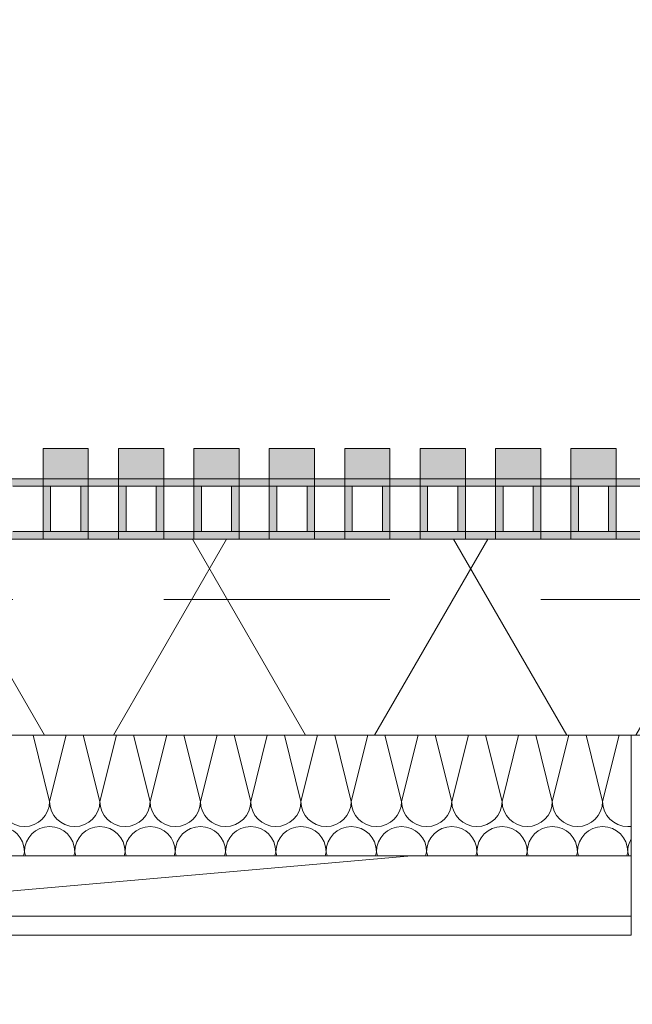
# Model space of a CAD drawing. Header units: metres. Extents: x -167 to 233, y -155 to 122.
# Tile 183 of 215: x 52.096 to 52.502, y 43.661 to 44.314. Entities that reach past the tile are written whole.
import ezdxf

# ---------------------------------------------------------------- set-up
doc = ezdxf.new("R2010")
doc.units = ezdxf.units.M
doc.header["$MEASUREMENT"] = 0
doc.linetypes.add('Strichlinie eng', pattern=[0.23, 0.15, -0.08])
for name, color, linetype in [('10 Wand außen', 7, 'Continuous'), ('20 Decke', 7, 'Continuous'), ('50 Sanitäreinrichtung', 7, 'Continuous'), ('94 Genehmigungsplanung Bemaßung', 7, 'Continuous')]:
    doc.layers.add(name, color=color, linetype=linetype)
doc.styles.add('ERSTELLTER_STIL_1', font='arial.ttf')
doc.dimstyles.new('ERSTELLTER_STIL__1', dxfattribs={"dimtxt": 0.25, "dimasz": 0.19, "dimexe": 0.18, "dimexo": 0.1, "dimgap": 0, "dimtad": 1, "dimtih": 1, "dimtoh": 1, "dimzin": 0, "dimdsep": 46, "dimtxsty": 'ERSTELLTER_STIL_1', "dimblk": 'ARROWHEAD_6', "dimblk1": 'ARROWHEAD_6', "dimblk2": 'ARROWHEAD_6', "dimcen": 0.09, "dimclrd": 7, "dimclre": 7, "dimclrt": 7, "dimazin": 0, "dimtfac": 1, "dimtdec": 4, "dimtmove": 0, "dimatfit": 3, "dimfxl": 1, "dimtolj": 1, "dimtzin": 0, "dimarcsym": 0})

# ---------------------------------------------------------------- blocks, each defined once
blk = doc.blocks.new('Rechteck Raster Kassetten Fassade - ACB')
at = {"layer": '50 Sanitäreinrichtung', "linetype": 'Continuous', "lineweight": 0, "true_color": 0x9e9e9e}
for points in [[(14.39, 0.17), (14.39, 0.19), (14.36, 0.19), (14.36, 0.17)], [(14.44, 0.17), (14.44, 0.19), (14.41, 0.19), (14.41, 0.17)], [(14.49, 0.17), (14.49, 0.19), (14.46, 0.19), (14.46, 0.17)], [(14.54, 0.17), (14.54, 0.19), (14.51, 0.19), (14.51, 0.17)], [(14.59, 0.17), (14.59, 0.19), (14.56, 0.19), (14.56, 0.17)], [(14.64, 0.17), (14.64, 0.19), (14.61, 0.19), (14.61, 0.17)], [(14.69, 0.17), (14.69, 0.19), (14.66, 0.19), (14.66, 0.17)], [(14.74, 0.17), (14.74, 0.19), (14.71, 0.19), (14.71, 0.17)], [(14.31, 0.13), (14.36, 0.13), (14.36, 0.135), (14.315, 0.135), (14.315, 0.165), (14.36, 0.165), (14.36, 0.17), (14.31, 0.17)], [(14.36, 0.13), (14.41, 0.13), (14.41, 0.135), (14.365, 0.135), (14.365, 0.165), (14.41, 0.165), (14.41, 0.17), (14.36, 0.17)], [(14.41, 0.13), (14.46, 0.13), (14.46, 0.135), (14.415, 0.135), (14.415, 0.165), (14.46, 0.165), (14.46, 0.17), (14.41, 0.17)], [(14.46, 0.13), (14.51, 0.13), (14.51, 0.135), (14.465, 0.135), (14.465, 0.165), (14.51, 0.165), (14.51, 0.17), (14.46, 0.17)], [(14.51, 0.13), (14.56, 0.13), (14.56, 0.135), (14.515, 0.135), (14.515, 0.165), (14.56, 0.165), (14.56, 0.17), (14.51, 0.17)], [(14.56, 0.17), (14.56, 0.13), (14.61, 0.13), (14.61, 0.135), (14.565, 0.135), (14.565, 0.165), (14.61, 0.165), (14.61, 0.17)], [(14.66, 0.17), (14.61, 0.17), (14.61, 0.13), (14.66, 0.13), (14.66, 0.135), (14.615, 0.135), (14.615, 0.165), (14.66, 0.165)], [(14.66, 0.13), (14.71, 0.13), (14.71, 0.135), (14.665, 0.135), (14.665, 0.165), (14.71, 0.165), (14.71, 0.17), (14.66, 0.17)], [(14.71, 0.13), (14.76, 0.13), (14.76, 0.135), (14.715, 0.135), (14.715, 0.165), (14.76, 0.165), (14.76, 0.17), (14.71, 0.17)], [(14.385, 0.165), (14.385, 0.135), (14.39, 0.135), (14.39, 0.165)], [(14.435, 0.165), (14.435, 0.135), (14.44, 0.135), (14.44, 0.165)], [(14.485, 0.165), (14.485, 0.135), (14.49, 0.135), (14.49, 0.165)], [(14.535, 0.165), (14.535, 0.135), (14.54, 0.135), (14.54, 0.165)], [(14.59, 0.165), (14.585, 0.165), (14.585, 0.135), (14.59, 0.135)], [(14.635, 0.165), (14.635, 0.135), (14.64, 0.135), (14.64, 0.165)], [(14.685, 0.135), (14.69, 0.135), (14.69, 0.165), (14.685, 0.165)], [(14.735, 0.165), (14.735, 0.135), (14.74, 0.135), (14.74, 0.165)]]:
    blk.add_hatch(color=253, dxfattribs=at).paths.add_polyline_path(points)
at = {"layer": '50 Sanitäreinrichtung', "linetype": 'Continuous', "lineweight": 18}
h = blk.add_hatch(dxfattribs=at)
h.set_pattern_fill('Dämmung__weich_0001', color=8, style=0, pattern_type=2)
h.set_pattern_definition([(60, (0, 0), (-0.1299038, 0.075), []), (120, (0, 0), (0.1299038, 0.075), [])])
h.paths.add_polyline_path([(0, 0), (20.25, 0), (20.38, 0.13), (0, 0.13)])
at = {"layer": '50 Sanitäreinrichtung', "color": 251, "linetype": 'Continuous', "lineweight": 18, "true_color": 0x5f5f5f}
for p, q in [((14.39, 0.19), (14.36, 0.19)), ((14.36, 0.19), (14.36, 0.17)), ((14.39, 0.19), (14.36, 0.19)), ((14.36, 0.19), (14.36, 0.17)), ((14.39, 0.19), (14.39, 0.17)), ((14.39, 0.19), (14.39, 0.17)), ((14.44, 0.19), (14.41, 0.19)), ((14.41, 0.19), (14.41, 0.17)), ((14.44, 0.19), (14.41, 0.19)), ((14.41, 0.19), (14.41, 0.17)), ((14.44, 0.19), (14.44, 0.17)), ((14.44, 0.19), (14.44, 0.17)), ((14.49, 0.19), (14.46, 0.19)), ((14.46, 0.19), (14.46, 0.17)), ((14.49, 0.19), (14.46, 0.19)), ((14.46, 0.19), (14.46, 0.17)), ((14.49, 0.19), (14.49, 0.17)), ((14.49, 0.19), (14.49, 0.17)), ((14.54, 0.19), (14.51, 0.19)), ((14.51, 0.19), (14.51, 0.17)), ((14.54, 0.19), (14.51, 0.19)), ((14.51, 0.19), (14.51, 0.17)), ((14.54, 0.19), (14.54, 0.17)), ((14.54, 0.19), (14.54, 0.17)), ((14.59, 0.19), (14.56, 0.19)), ((14.56, 0.19), (14.56, 0.17)), ((14.59, 0.19), (14.56, 0.19)), ((14.56, 0.19), (14.56, 0.17)), ((14.59, 0.19), (14.59, 0.17)), ((14.59, 0.19), (14.59, 0.17)), ((14.64, 0.19), (14.61, 0.19)), ((14.61, 0.19), (14.61, 0.17)), ((14.64, 0.19), (14.61, 0.19)), ((14.61, 0.19), (14.61, 0.17)), ((14.64, 0.19), (14.64, 0.17)), ((14.64, 0.19), (14.64, 0.17)), ((14.69, 0.19), (14.66, 0.19)), ((14.66, 0.19), (14.66, 0.17)), ((14.69, 0.19), (14.66, 0.19)), ((14.66, 0.19), (14.66, 0.17)), ((14.69, 0.19), (14.69, 0.17)), ((14.69, 0.19), (14.69, 0.17)), ((14.74, 0.19), (14.71, 0.19)), ((14.71, 0.19), (14.71, 0.17)), ((14.74, 0.19), (14.71, 0.19)), ((14.71, 0.19), (14.71, 0.17)), ((14.74, 0.19), (14.74, 0.17)), ((14.74, 0.19), (14.74, 0.17)), ((14.39, 0.17), (14.31, 0.17)), ((14.39, 0.17), (14.31, 0.17)), ((14.44, 0.17), (14.36, 0.17)), ((14.36, 0.17), (14.36, 0.165)), ((14.44, 0.17), (14.36, 0.17)), ((14.36, 0.17), (14.36, 0.165)), ((14.39, 0.17), (14.36, 0.17)), ((14.39, 0.17), (14.36, 0.17)), ((14.39, 0.17), (14.39, 0.165)), ((14.39, 0.17), (14.39, 0.165)), ((14.49, 0.17), (14.41, 0.17)), ((14.41, 0.17), (14.41, 0.165)), ((14.49, 0.17), (14.41, 0.17)), ((14.41, 0.17), (14.41, 0.165)), ((14.44, 0.17), (14.41, 0.17)), ((14.44, 0.17), (14.41, 0.17)), ((14.44, 0.17), (14.44, 0.165)), ((14.44, 0.17), (14.44, 0.165)), ((14.54, 0.17), (14.46, 0.17)), ((14.46, 0.17), (14.46, 0.165)), ((14.54, 0.17), (14.46, 0.17)), ((14.46, 0.17), (14.46, 0.165)), ((14.49, 0.17), (14.46, 0.17)), ((14.49, 0.17), (14.46, 0.17)), ((14.49, 0.17), (14.49, 0.165)), ((14.49, 0.17), (14.49, 0.165)), ((14.59, 0.17), (14.51, 0.17)), ((14.51, 0.17), (14.51, 0.165)), ((14.59, 0.17), (14.51, 0.17)), ((14.51, 0.17), (14.51, 0.165)), ((14.54, 0.17), (14.51, 0.17)), ((14.54, 0.17), (14.51, 0.17)), ((14.54, 0.17), (14.54, 0.165)), ((14.54, 0.17), (14.54, 0.165)), ((14.64, 0.17), (14.56, 0.17)), ((14.56, 0.17), (14.56, 0.165)), ((14.64, 0.17), (14.56, 0.17)), ((14.56, 0.17), (14.56, 0.165)), ((14.59, 0.17), (14.56, 0.17)), ((14.59, 0.17), (14.56, 0.17)), ((14.59, 0.17), (14.59, 0.165)), ((14.59, 0.17), (14.59, 0.165)), ((14.69, 0.17), (14.61, 0.17)), ((14.61, 0.17), (14.61, 0.165)), ((14.69, 0.17), (14.61, 0.17)), ((14.61, 0.17), (14.61, 0.165)), ((14.64, 0.17), (14.61, 0.17)), ((14.64, 0.17), (14.61, 0.17)), ((14.64, 0.17), (14.64, 0.165)), ((14.64, 0.17), (14.64, 0.165)), ((14.74, 0.17), (14.66, 0.17)), ((14.66, 0.17), (14.66, 0.165)), ((14.74, 0.17), (14.66, 0.17)), ((14.66, 0.17), (14.66, 0.165)), ((14.69, 0.17), (14.66, 0.17)), ((14.69, 0.17), (14.66, 0.17)), ((14.69, 0.17), (14.69, 0.165)), ((14.69, 0.17), (14.69, 0.165)), ((14.79, 0.17), (14.71, 0.17)), ((14.71, 0.17), (14.71, 0.165)), ((14.79, 0.17), (14.71, 0.17)), ((14.71, 0.17), (14.71, 0.165)), ((14.74, 0.17), (14.71, 0.17)), ((14.74, 0.17), (14.71, 0.17)), ((14.74, 0.17), (14.74, 0.165)), ((14.74, 0.17), (14.74, 0.165)), ((14.36, 0.165), (14.34, 0.165)), ((14.36, 0.165), (14.34, 0.165)), ((14.365, 0.165), (14.36, 0.165)), ((14.36, 0.165), (14.36, 0.135)), ((14.365, 0.165), (14.36, 0.165)), ((14.36, 0.165), (14.36, 0.135)), ((14.385, 0.165), (14.365, 0.165)), ((14.365, 0.165), (14.365, 0.135)), ((14.385, 0.165), (14.365, 0.165)), ((14.385, 0.165), (14.365, 0.165)), ((14.365, 0.165), (14.365, 0.135)), ((14.385, 0.165), (14.365, 0.165)), ((14.385, 0.165), (14.385, 0.135)), ((14.39, 0.165), (14.385, 0.165)), ((14.385, 0.165), (14.385, 0.135)), ((14.39, 0.165), (14.385, 0.165)), ((14.39, 0.165), (14.39, 0.135)), ((14.41, 0.165), (14.39, 0.165)), ((14.39, 0.165), (14.39, 0.135)), ((14.41, 0.165), (14.39, 0.165)), ((14.415, 0.165), (14.41, 0.165)), ((14.41, 0.165), (14.41, 0.135)), ((14.415, 0.165), (14.41, 0.165)), ((14.41, 0.165), (14.41, 0.135)), ((14.435, 0.165), (14.415, 0.165)), ((14.415, 0.165), (14.415, 0.135)), ((14.435, 0.165), (14.415, 0.165)), ((14.435, 0.165), (14.415, 0.165)), ((14.415, 0.165), (14.415, 0.135)), ((14.435, 0.165), (14.415, 0.165)), ((14.435, 0.165), (14.435, 0.135)), ((14.44, 0.165), (14.435, 0.165)), ((14.435, 0.165), (14.435, 0.135)), ((14.44, 0.165), (14.435, 0.165)), ((14.44, 0.165), (14.44, 0.135)), ((14.46, 0.165), (14.44, 0.165)), ((14.44, 0.165), (14.44, 0.135)), ((14.46, 0.165), (14.44, 0.165)), ((14.465, 0.165), (14.46, 0.165)), ((14.46, 0.165), (14.46, 0.135)), ((14.465, 0.165), (14.46, 0.165)), ((14.46, 0.165), (14.46, 0.135)), ((14.485, 0.165), (14.465, 0.165)), ((14.465, 0.165), (14.465, 0.135)), ((14.485, 0.165), (14.465, 0.165)), ((14.485, 0.165), (14.465, 0.165)), ((14.465, 0.165), (14.465, 0.135)), ((14.485, 0.165), (14.465, 0.165)), ((14.485, 0.165), (14.485, 0.135)), ((14.49, 0.165), (14.485, 0.165)), ((14.485, 0.165), (14.485, 0.135)), ((14.49, 0.165), (14.485, 0.165)), ((14.49, 0.165), (14.49, 0.135)), ((14.51, 0.165), (14.49, 0.165)), ((14.49, 0.165), (14.49, 0.135)), ((14.51, 0.165), (14.49, 0.165)), ((14.515, 0.165), (14.51, 0.165)), ((14.51, 0.165), (14.51, 0.135)), ((14.515, 0.165), (14.51, 0.165)), ((14.51, 0.165), (14.51, 0.135)), ((14.535, 0.165), (14.515, 0.165)), ((14.515, 0.165), (14.515, 0.135)), ((14.535, 0.165), (14.515, 0.165)), ((14.535, 0.165), (14.515, 0.165)), ((14.515, 0.165), (14.515, 0.135)), ((14.535, 0.165), (14.515, 0.165)), ((14.535, 0.165), (14.535, 0.135)), ((14.54, 0.165), (14.535, 0.165)), ((14.535, 0.165), (14.535, 0.135)), ((14.54, 0.165), (14.535, 0.165)), ((14.54, 0.165), (14.54, 0.135)), ((14.56, 0.165), (14.54, 0.165)), ((14.54, 0.165), (14.54, 0.135)), ((14.56, 0.165), (14.54, 0.165)), ((14.565, 0.165), (14.56, 0.165)), ((14.56, 0.165), (14.56, 0.135)), ((14.565, 0.165), (14.56, 0.165)), ((14.56, 0.165), (14.56, 0.135)), ((14.585, 0.165), (14.565, 0.165)), ((14.565, 0.165), (14.565, 0.135)), ((14.585, 0.165), (14.565, 0.165)), ((14.585, 0.165), (14.565, 0.165)), ((14.565, 0.165), (14.565, 0.135)), ((14.585, 0.165), (14.565, 0.165)), ((14.585, 0.165), (14.585, 0.135)), ((14.59, 0.165), (14.585, 0.165)), ((14.585, 0.165), (14.585, 0.135)), ((14.59, 0.165), (14.585, 0.165)), ((14.59, 0.165), (14.59, 0.135)), ((14.61, 0.165), (14.59, 0.165)), ((14.59, 0.165), (14.59, 0.135)), ((14.61, 0.165), (14.59, 0.165)), ((14.615, 0.165), (14.61, 0.165)), ((14.61, 0.165), (14.61, 0.135)), ((14.615, 0.165), (14.61, 0.165)), ((14.61, 0.165), (14.61, 0.135)), ((14.635, 0.165), (14.615, 0.165)), ((14.615, 0.165), (14.615, 0.135)), ((14.635, 0.165), (14.615, 0.165)), ((14.635, 0.165), (14.615, 0.165)), ((14.615, 0.165), (14.615, 0.135)), ((14.635, 0.165), (14.615, 0.165)), ((14.635, 0.165), (14.635, 0.135)), ((14.64, 0.165), (14.635, 0.165)), ((14.635, 0.165), (14.635, 0.135)), ((14.64, 0.165), (14.635, 0.165)), ((14.64, 0.165), (14.64, 0.135)), ((14.66, 0.165), (14.64, 0.165)), ((14.64, 0.165), (14.64, 0.135)), ((14.66, 0.165), (14.64, 0.165)), ((14.665, 0.165), (14.66, 0.165)), ((14.66, 0.165), (14.66, 0.135)), ((14.665, 0.165), (14.66, 0.165)), ((14.66, 0.165), (14.66, 0.135)), ((14.685, 0.165), (14.665, 0.165)), ((14.665, 0.165), (14.665, 0.135)), ((14.685, 0.165), (14.665, 0.165)), ((14.685, 0.165), (14.665, 0.165)), ((14.665, 0.165), (14.665, 0.135)), ((14.685, 0.165), (14.665, 0.165)), ((14.685, 0.165), (14.685, 0.135)), ((14.69, 0.165), (14.685, 0.165)), ((14.685, 0.165), (14.685, 0.135)), ((14.69, 0.165), (14.685, 0.165)), ((14.69, 0.165), (14.69, 0.135)), ((14.71, 0.165), (14.69, 0.165)), ((14.69, 0.165), (14.69, 0.135)), ((14.71, 0.165), (14.69, 0.165)), ((14.715, 0.165), (14.71, 0.165)), ((14.71, 0.165), (14.71, 0.135)), ((14.715, 0.165), (14.71, 0.165)), ((14.71, 0.165), (14.71, 0.135)), ((14.735, 0.165), (14.715, 0.165)), ((14.715, 0.165), (14.715, 0.135)), ((14.735, 0.165), (14.715, 0.165)), ((14.735, 0.165), (14.715, 0.165)), ((14.715, 0.165), (14.715, 0.135)), ((14.735, 0.165), (14.715, 0.165)), ((14.735, 0.165), (14.735, 0.135)), ((14.74, 0.165), (14.735, 0.165)), ((14.735, 0.165), (14.735, 0.135)), ((14.74, 0.165), (14.735, 0.165)), ((14.74, 0.165), (14.74, 0.135)), ((14.76, 0.165), (14.74, 0.165)), ((14.74, 0.165), (14.74, 0.135)), ((14.76, 0.165), (14.74, 0.165)), ((14.36, 0.135), (14.34, 0.135)), ((14.36, 0.135), (14.34, 0.135)), ((14.365, 0.135), (14.36, 0.135)), ((14.36, 0.135), (14.36, 0.13)), ((14.365, 0.135), (14.36, 0.135)), ((14.36, 0.135), (14.36, 0.13)), ((14.385, 0.135), (14.365, 0.135)), ((14.385, 0.135), (14.365, 0.135)), ((14.385, 0.135), (14.365, 0.135)), ((14.385, 0.135), (14.365, 0.135)), ((14.39, 0.135), (14.385, 0.135)), ((14.39, 0.135), (14.385, 0.135)), ((14.39, 0.135), (14.39, 0.13)), ((14.41, 0.135), (14.39, 0.135)), ((14.39, 0.135), (14.39, 0.13)), ((14.41, 0.135), (14.39, 0.135)), ((14.415, 0.135), (14.41, 0.135)), ((14.41, 0.135), (14.41, 0.13)), ((14.415, 0.135), (14.41, 0.135)), ((14.41, 0.135), (14.41, 0.13)), ((14.435, 0.135), (14.415, 0.135)), ((14.435, 0.135), (14.415, 0.135)), ((14.435, 0.135), (14.415, 0.135)), ((14.435, 0.135), (14.415, 0.135)), ((14.44, 0.135), (14.435, 0.135)), ((14.44, 0.135), (14.435, 0.135)), ((14.44, 0.135), (14.44, 0.13)), ((14.46, 0.135), (14.44, 0.135)), ((14.44, 0.135), (14.44, 0.13)), ((14.46, 0.135), (14.44, 0.135)), ((14.465, 0.135), (14.46, 0.135)), ((14.46, 0.135), (14.46, 0.13)), ((14.465, 0.135), (14.46, 0.135)), ((14.46, 0.135), (14.46, 0.13)), ((14.485, 0.135), (14.465, 0.135)), ((14.485, 0.135), (14.465, 0.135)), ((14.485, 0.135), (14.465, 0.135)), ((14.485, 0.135), (14.465, 0.135)), ((14.49, 0.135), (14.485, 0.135)), ((14.49, 0.135), (14.485, 0.135)), ((14.49, 0.135), (14.49, 0.13)), ((14.51, 0.135), (14.49, 0.135)), ((14.49, 0.135), (14.49, 0.13)), ((14.51, 0.135), (14.49, 0.135)), ((14.515, 0.135), (14.51, 0.135)), ((14.51, 0.135), (14.51, 0.13)), ((14.515, 0.135), (14.51, 0.135)), ((14.51, 0.135), (14.51, 0.13)), ((14.535, 0.135), (14.515, 0.135)), ((14.535, 0.135), (14.515, 0.135)), ((14.535, 0.135), (14.515, 0.135)), ((14.535, 0.135), (14.515, 0.135)), ((14.54, 0.135), (14.535, 0.135)), ((14.54, 0.135), (14.535, 0.135)), ((14.54, 0.135), (14.54, 0.13)), ((14.56, 0.135), (14.54, 0.135)), ((14.54, 0.135), (14.54, 0.13)), ((14.56, 0.135), (14.54, 0.135)), ((14.565, 0.135), (14.56, 0.135)), ((14.56, 0.135), (14.56, 0.13)), ((14.565, 0.135), (14.56, 0.135)), ((14.56, 0.135), (14.56, 0.13)), ((14.585, 0.135), (14.565, 0.135)), ((14.585, 0.135), (14.565, 0.135)), ((14.585, 0.135), (14.565, 0.135)), ((14.585, 0.135), (14.565, 0.135)), ((14.59, 0.135), (14.585, 0.135)), ((14.59, 0.135), (14.585, 0.135)), ((14.59, 0.135), (14.59, 0.13)), ((14.61, 0.135), (14.59, 0.135)), ((14.59, 0.135), (14.59, 0.13)), ((14.61, 0.135), (14.59, 0.135)), ((14.615, 0.135), (14.61, 0.135)), ((14.61, 0.135), (14.61, 0.13)), ((14.615, 0.135), (14.61, 0.135)), ((14.61, 0.135), (14.61, 0.13)), ((14.635, 0.135), (14.615, 0.135)), ((14.635, 0.135), (14.615, 0.135)), ((14.635, 0.135), (14.615, 0.135)), ((14.635, 0.135), (14.615, 0.135)), ((14.64, 0.135), (14.635, 0.135)), ((14.64, 0.135), (14.635, 0.135)), ((14.64, 0.135), (14.64, 0.13)), ((14.66, 0.135), (14.64, 0.135)), ((14.64, 0.135), (14.64, 0.13)), ((14.66, 0.135), (14.64, 0.135)), ((14.665, 0.135), (14.66, 0.135)), ((14.66, 0.135), (14.66, 0.13)), ((14.665, 0.135), (14.66, 0.135)), ((14.66, 0.135), (14.66, 0.13)), ((14.685, 0.135), (14.665, 0.135)), ((14.685, 0.135), (14.665, 0.135)), ((14.685, 0.135), (14.665, 0.135)), ((14.685, 0.135), (14.665, 0.135)), ((14.69, 0.135), (14.685, 0.135)), ((14.69, 0.135), (14.685, 0.135)), ((14.69, 0.135), (14.69, 0.13)), ((14.71, 0.135), (14.69, 0.135)), ((14.69, 0.135), (14.69, 0.13)), ((14.71, 0.135), (14.69, 0.135)), ((14.715, 0.135), (14.71, 0.135)), ((14.71, 0.135), (14.71, 0.13)), ((14.715, 0.135), (14.71, 0.135)), ((14.71, 0.135), (14.71, 0.13)), ((14.735, 0.135), (14.715, 0.135)), ((14.735, 0.135), (14.715, 0.135)), ((14.735, 0.135), (14.715, 0.135)), ((14.735, 0.135), (14.715, 0.135)), ((14.74, 0.135), (14.735, 0.135)), ((14.74, 0.135), (14.735, 0.135)), ((14.74, 0.135), (14.74, 0.13)), ((14.76, 0.135), (14.74, 0.135)), ((14.74, 0.135), (14.74, 0.13)), ((14.76, 0.135), (14.74, 0.135)), ((20.38, 0.13), (0, 0.13)), ((14.39, 0.13), (14.31, 0.13)), ((14.39, 0.13), (14.31, 0.13)), ((14.44, 0.13), (14.36, 0.13)), ((14.44, 0.13), (14.36, 0.13)), ((14.49, 0.13), (14.41, 0.13)), ((14.49, 0.13), (14.41, 0.13)), ((14.54, 0.13), (14.46, 0.13)), ((14.54, 0.13), (14.46, 0.13)), ((14.59, 0.13), (14.51, 0.13)), ((14.59, 0.13), (14.51, 0.13)), ((14.64, 0.13), (14.56, 0.13)), ((14.64, 0.13), (14.56, 0.13)), ((14.69, 0.13), (14.61, 0.13)), ((14.69, 0.13), (14.61, 0.13)), ((14.74, 0.13), (14.66, 0.13)), ((14.74, 0.13), (14.66, 0.13)), ((14.79, 0.13), (14.71, 0.13)), ((14.79, 0.13), (14.71, 0.13)), ((0, 0), (20.25, 0))]:
    blk.add_line(p, q, dxfattribs=at)
at = {"layer": '50 Sanitäreinrichtung', "color": 251, "linetype": 'Strichlinie eng', "lineweight": 18, "true_color": 0x5f5f5f}
blk.add_line((20.34, 0.09), (0, 0.09), dxfattribs=at)
blk = doc.blocks.new('*X41', base_point=(27236.13209, 33357.27905))
at = {"layer": '10 Wand außen', "color": 8, "linetype": 'Continuous', "lineweight": 18}
for p, q in [((52.10444, 43.83968), (52.11543, 43.79572)), ((52.12642, 43.83968), (52.11543, 43.79572)), ((52.13777, 43.83968), (52.14876, 43.79572)), ((52.15975, 43.83968), (52.14876, 43.79572)), ((52.1711, 43.83968), (52.18209, 43.79572)), ((52.19308, 43.83968), (52.18209, 43.79572)), ((52.20444, 43.83968), (52.21543, 43.79572)), ((52.22642, 43.83968), (52.21543, 43.79572)), ((52.23777, 43.83968), (52.24876, 43.79572)), ((52.25975, 43.83968), (52.24876, 43.79572)), ((52.2711, 43.83968), (52.28209, 43.79572)), ((52.29308, 43.83968), (52.28209, 43.79572)), ((52.30444, 43.83968), (52.31543, 43.79572)), ((52.32642, 43.83968), (52.31543, 43.79572)), ((52.33777, 43.83968), (52.34876, 43.79572)), ((52.35975, 43.83968), (52.34876, 43.79572)), ((52.3711, 43.83968), (52.38209, 43.79572)), ((52.39308, 43.83968), (52.38209, 43.79572)), ((52.40444, 43.83968), (52.41543, 43.79572)), ((52.42642, 43.83968), (52.41543, 43.79572)), ((52.43777, 43.83968), (52.44876, 43.79572)), ((52.45975, 43.83968), (52.44876, 43.79572)), ((52.4711, 43.83968), (52.48209, 43.79572)), ((52.49308, 43.83968), (52.48209, 43.79572)), ((52.09876, 43.76238), (52.09808, 43.75968)), ((52.09876, 43.76238), (52.09944, 43.75968)), ((52.13209, 43.76238), (52.13142, 43.75968)), ((52.13209, 43.76238), (52.13277, 43.75968)), ((52.16543, 43.76238), (52.16475, 43.75968)), ((52.16543, 43.76238), (52.1661, 43.75968)), ((52.19876, 43.76238), (52.19808, 43.75968)), ((52.19876, 43.76238), (52.19944, 43.75968)), ((52.23209, 43.76238), (52.23142, 43.75968)), ((52.23209, 43.76238), (52.23277, 43.75968)), ((52.26543, 43.76238), (52.26475, 43.75968)), ((52.26543, 43.76238), (52.2661, 43.75968)), ((52.29876, 43.76238), (52.29808, 43.75968)), ((52.29876, 43.76238), (52.29944, 43.75968)), ((52.33209, 43.76238), (52.33142, 43.75968)), ((52.33209, 43.76238), (52.33277, 43.75968)), ((52.36543, 43.76238), (52.36475, 43.75968)), ((52.36543, 43.76238), (52.3661, 43.75968)), ((52.39876, 43.76238), (52.39808, 43.75968)), ((52.39876, 43.76238), (52.39944, 43.75968)), ((52.43209, 43.76238), (52.43142, 43.75968)), ((52.43209, 43.76238), (52.43277, 43.75968)), ((52.46543, 43.76238), (52.46475, 43.75968)), ((52.46543, 43.76238), (52.4661, 43.75968)), ((52.49876, 43.76238), (52.49808, 43.75968)), ((52.49876, 43.76238), (52.49944, 43.75968))]:
    blk.add_line(p, q, dxfattribs=at)
for centre, start, end in [((52.09876, 43.79572), 180, 270), ((52.09876, 43.79572), 270, 0), ((52.13209, 43.79572), 180, 270), ((52.13209, 43.79572), 270, 0), ((52.16543, 43.79572), 180, 270), ((52.16543, 43.79572), 270, 0), ((52.19876, 43.79572), 180, 270), ((52.19876, 43.79572), 270, 0), ((52.23209, 43.79572), 180, 270), ((52.23209, 43.79572), 270, 0), ((52.26543, 43.79572), 180, 270), ((52.26543, 43.79572), 270, 0), ((52.29876, 43.79572), 180, 270), ((52.29876, 43.79572), 270, 0), ((52.33209, 43.79572), 180, 270), ((52.33209, 43.79572), 270, 0), ((52.36543, 43.79572), 180, 270), ((52.36543, 43.79572), 270, 0), ((52.39876, 43.79572), 180, 270), ((52.39876, 43.79572), 270, 0), ((52.43209, 43.79572), 180, 270), ((52.43209, 43.79572), 270, 0), ((52.46543, 43.79572), 180, 270), ((52.46543, 43.79572), 270, 0), ((52.49876, 43.79572), 180, 270), ((52.08209, 43.76238), 0, 90), ((52.11543, 43.76238), 90, 180), ((52.11543, 43.76238), 0, 90), ((52.14876, 43.76238), 90, 180), ((52.14876, 43.76238), 0, 90), ((52.18209, 43.76238), 90, 180), ((52.18209, 43.76238), 0, 90), ((52.21543, 43.76238), 90, 180), ((52.21543, 43.76238), 0, 90), ((52.24876, 43.76238), 90, 180), ((52.24876, 43.76238), 0, 90), ((52.28209, 43.76238), 90, 180), ((52.28209, 43.76238), 0, 90), ((52.31543, 43.76238), 90, 180), ((52.31543, 43.76238), 0, 90), ((52.34876, 43.76238), 90, 180), ((52.34876, 43.76238), 0, 90), ((52.38209, 43.76238), 90, 180), ((52.38209, 43.76238), 0, 90), ((52.41543, 43.76238), 90, 180), ((52.41543, 43.76238), 0, 90), ((52.44876, 43.76238), 90, 180), ((52.44876, 43.76238), 0, 90), ((52.48209, 43.76238), 90, 180), ((52.48209, 43.76238), 0, 90), ((52.49876, 43.79572), 270, 278.02308), ((52.51543, 43.76238), 149.36468, 180)]:
    blk.add_arc(centre, 0.01667, start, end, dxfattribs=at)
blk = doc.blocks.new('*D233', base_point=(27236.13209, 33357.27905))
at = {"layer": '94 Genehmigungsplanung Bemaßung', "color": 7, "linetype": 'Continuous', "lineweight": 13}
for p, q in [((17.34109, 46.96218), (17.34109, 47.33718)), ((58.16249, 46.96218), (58.16249, 47.33718)), ((17.44109, 47.24968), (17.24109, 47.04968)), ((58.06249, 47.04968), (58.26249, 47.24968)), ((17.19109, 47.14968), (17.34109, 47.14968)), ((17.34109, 47.14968), (58.16249, 47.14968)), ((58.16249, 47.14968), (58.31249, 47.14968))]:
    blk.add_line(p, q, dxfattribs=at)
at = {"layer": '94 Genehmigungsplanung Bemaßung', "color": 7, "lineweight": 13, "insert": (37.3228, 47.19968), "char_height": 0.25, "attachment_point": 7, "style": 'ERSTELLTER_STIL_1'}
blk.add_mtext('\\A1;{\\pql;\\fArial|b0|i0|c0|p0;\\W1.000000;40,82}', dxfattribs=at)
blk = doc.blocks.new('ARROWHEAD_6')
at = {"color": 0, "linetype": 'Continuous', "lineweight": 0}
for p, q in [((-0.5, -0.5), (0.5, 0.5)), ((0, 0), (-1, 0))]:
    blk.add_line(p, q, dxfattribs=at)
blk = doc.blocks.new('*D257', base_point=(27236.13209, 33357.27905))
at = {"layer": '94 Genehmigungsplanung Bemaßung', "color": 7, "linetype": 'Continuous', "lineweight": 13}
for p, q in [((17.50109, 45.65596), (17.50109, 46.03096)), ((58.00249, 45.65596), (58.00249, 46.03096)), ((17.60109, 45.94346), (17.40109, 45.74346)), ((57.90249, 45.74346), (58.10249, 45.94346)), ((17.50109, 45.84346), (58.00249, 45.84346))]:
    blk.add_line(p, q, dxfattribs=at)
at = {"layer": '94 Genehmigungsplanung Bemaßung', "color": 7, "lineweight": 13, "char_height": 0.25, "attachment_point": 7, "style": 'ERSTELLTER_STIL_1'}
for s, insert in [('\\A1;{\\pql;\\fArial|b0|i0|c0|p0;\\W1.000000;40,50}', (37.13212, 45.89346)), ('\\A1;{\\pql;\\fArial|b0|i0|c0|p0;\\W1.000000;16}', (57.52113, 45.89346))]:
    blk.add_mtext(s, dxfattribs=dict(at, insert=insert))

msp = doc.modelspace()

# ---------------------------------------------------------------- hatches: boundary and pattern name
at = {"layer": '10 Wand außen', "linetype": 'Continuous', "lineweight": 13, "true_color": 0x000100}
h = msp.add_hatch(dxfattribs=at)
h.set_pattern_fill('Holz__Vollholz__Längshol_AA', color=98, style=0, pattern_type=2)
h.set_pattern_definition([(5, (27236.13209, 33357.27905), (-0.00784401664, 0.08965752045), [])])
h.paths.add_polyline_path([(48.00109, 43.71968), (52.50109, 43.71968), (52.50109, 43.75968), (48.00109, 43.75968)])
h = msp.add_hatch(dxfattribs=at)
h.set_pattern_fill('Gipskarton_0001', color=98, style=0, pattern_type=2)
h.set_pattern_definition([(0, (27236.132094, 33357.27905), (0, 0.075), [0, -0.075])])
h.paths.add_polyline_path([(48.00109, 43.70718), (52.50109, 43.70718), (52.50109, 43.71968), (48.00109, 43.71968)])

# ---------------------------------------------------------------- linework, layer by layer
at = {"layer": '10 Wand außen', "color": 7, "linetype": 'Continuous', "lineweight": 18}
for p, q in [((48.00109, 43.75968), (52.50109, 43.75968)), ((48.00109, 43.71968), (52.50109, 43.71968))]:
    msp.add_line(p, q, dxfattribs=at)
at = {"layer": '10 Wand außen', "color": 7, "linetype": 'Continuous', "lineweight": 18, "flags": 128}
for points in [[(52.50109, 43.83968), (48.00109, 43.83968)], [(52.50109, 43.70718), (52.50109, 43.83968)], [(48.00109, 43.70718), (52.50109, 43.70718)]]:
    msp.add_lwpolyline(points, dxfattribs=at)
at = {"layer": '20 Decke', "color": 7, "linetype": 'Continuous', "lineweight": 13, "flags": 128}
msp.add_lwpolyline([(38.10109, 43.83968), (38.10109, 28.33968), (38.24109, 28.33968), (42.50109, 28.33968), (42.50109, 28.83968), (43.00109, 28.83968), (43.00109, 28.33968), (47.50109, 28.33968), (47.50109, 28.83968), (48.00109, 28.83968), (48.00109, 28.47218), (52.50249, 28.47218), (52.50249, 28.83968), (53.00249, 28.83968), (53.00249, 28.33968), (57.50249, 28.33968), (57.50249, 28.83968), (58.00249, 28.83968), (58.00249, 43.83968), (47.50109, 43.83968), (43.00109, 43.83968), (43.00109, 43.33968), (42.50109, 43.33968), (42.50109, 43.83968)], close=True, dxfattribs=at)

# ---------------------------------------------------------------- block references
at = {"layer": '10 Wand außen', "color": 7, "lineweight": 35}
msp.add_blockref('*X41', (27236.13209, 33357.27905), dxfattribs=at)
at = {"layer": '50 Sanitäreinrichtung', "color": 251, "linetype": 'Continuous', "lineweight": 18, "true_color": 0x5f5f5f}
msp.add_blockref('Rechteck Raster Kassetten Fassade - ACB', (37.75109, 43.83968), dxfattribs=at)

# ---------------------------------------------------------------- dimensions: what is measured, and where the dimension line sits
at = {"layer": '94 Genehmigungsplanung Bemaßung', "color": 7, "linetype": 'Continuous', "lineweight": 13}
for base, p1, p2, picture, middle in [((58.16249, 47.14968), (17.34109, 43.99968), (58.16249, 43.99968), '*D233', (37.74157, 47.32468)), ((58.00249, 45.84346), (17.50109, 43.83968), (58.00249, 43.83968), '*D257', (37.55089, 46.01846))]:
    dim = msp.add_linear_dim(base=base, p1=p1, p2=p2, dimstyle='ERSTELLTER_STIL__1', dxfattribs=at)
    dim.commit()
    dim.dimension.update_dxf_attribs({"geometry": picture, "text_midpoint": middle, "dimtype": 160})

doc.saveas('drawing.dxf')
